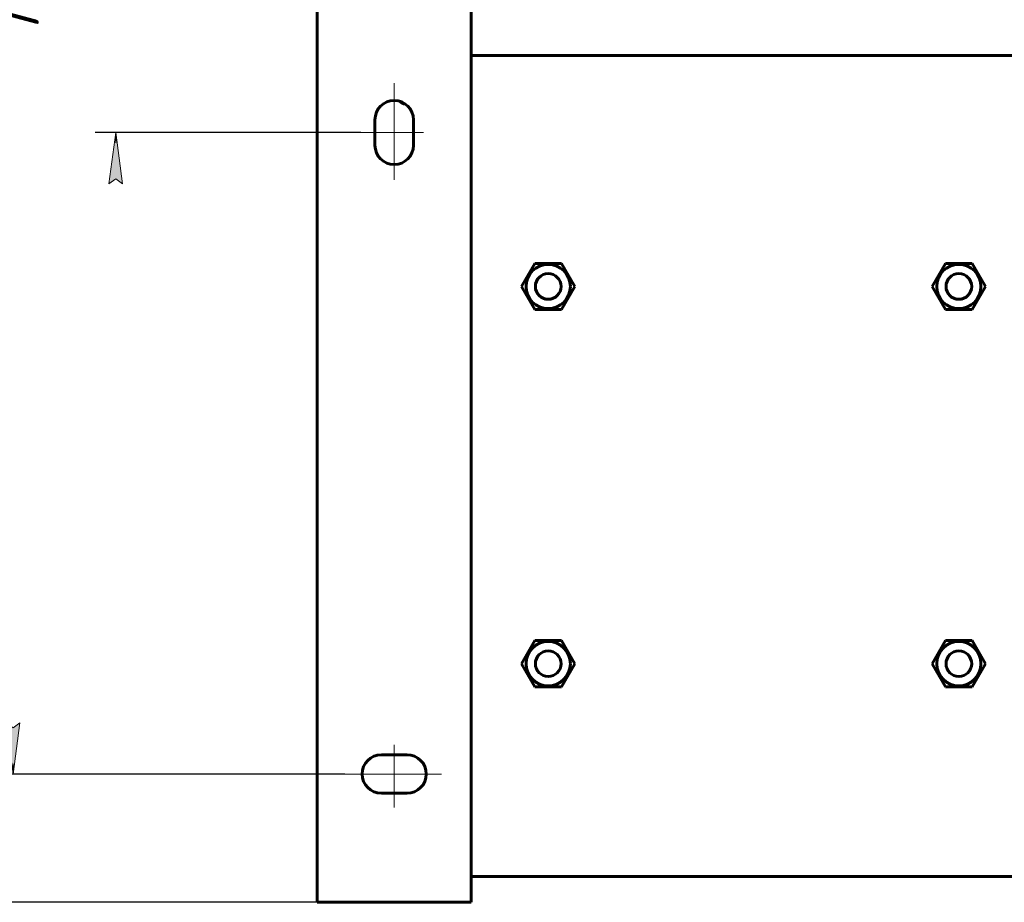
# Model space of a CAD drawing. Header units: millimetres. Extents: x 0 to 420, y 0 to 594.
# Tile 8 of 15: x 141 to 237, y 335 to 421. Entities that reach past the tile are written whole.
import ezdxf

# ---------------------------------------------------------------- set-up
doc = ezdxf.new("R2010")
doc.units = ezdxf.units.MM
for name, pattern in [('K5LT_AXLED', [19.5, 15, -1.5, 1.5, -1.5]), ('K5LT_BASIC', [0]), ('K5LT_THIN', [0])]:
    doc.linetypes.add(name, pattern=pattern)
doc.layers.add('Системный слой', color=7, linetype='Continuous')
doc.styles.add('KDIMTEXTSTYLE', font='GOST_AU.SHX', dxfattribs={"width": 0.96, "oblique": 15, "height": 5})
doc.dimstyles.new('KDIMSTYLE (0.25)', dxfattribs={"dimtxt": 5, "dimasz": 1, "dimexe": 2, "dimexo": 0, "dimgap": 1, "dimtad": 1, "dimlfac": 4, "dimtxsty": 'KDIMTEXTSTYLE', "dimsah": 1, "dimcen": 0, "dimdle": 1, "dimadec": 0, "dimazin": 0, "dimtfac": 0.667, "dimtmove": 0, "dimatfit": 3, "dimfxl": 1, "dimtvp": 1, "dimtolj": 1, "dimtzin": 0, "dimarcsym": 0})

# ---------------------------------------------------------------- blocks, each defined once
blk = doc.blocks.new('U138')
at = {"layer": 'Системный слой', "color": 150, "linetype": 'K5LT_BASIC', "lineweight": 60, "true_color": 0x0080ff}
for p, q in [((218.083, 504.493), (197.323, 504.493)), ((268.083, 504.493), (247.323, 504.493)), ((298.42, 504.493), (297.323, 504.493)), ((301.502, 504.493), (301.42, 504.493)), ((301.569, 504.493), (301.502, 504.493)), ((301.614, 504.493), (301.569, 504.493)), ((301.644, 504.493), (301.614, 504.493)), ((301.664, 504.493), (301.644, 504.493)), ((301.677, 504.493), (301.664, 504.493)), ((301.687, 504.493), (301.677, 504.493)), ((301.704, 504.493), (301.687, 504.493)), ((301.74, 504.493), (301.704, 504.493)), ((301.81, 504.493), (301.74, 504.493)), ((301.949, 504.493), (301.81, 504.493)), ((302.107, 504.493), (301.949, 504.493)), ((302.183, 504.493), (302.107, 504.493)), ((302.219, 504.493), (302.183, 504.493)), ((302.237, 504.493), (302.219, 504.493)), ((302.403, 504.489), (302.237, 504.493)), ((302.661, 504.458), (302.403, 504.489)), ((302.854, 504.412), (302.661, 504.458)), ((302.983, 504.37), (302.854, 504.412)), ((303.048, 504.345), (302.983, 504.37)), ((303.081, 504.332), (303.048, 504.345)), ((303.097, 504.325), (303.081, 504.332)), ((303.393, 504.178), (303.097, 504.325)), ((303.628, 504.017), (303.393, 504.178)), ((303.738, 503.926), (303.628, 504.017)), ((303.79, 503.878), (303.738, 503.926)), ((303.816, 503.853), (303.79, 503.878)), ((303.829, 503.841), (303.816, 503.853)), ((304.046, 503.591), (303.829, 503.841)), ((304.202, 503.352), (304.046, 503.591)), ((304.268, 503.226), (304.202, 503.352)), ((304.298, 503.162), (304.268, 503.226)), ((304.313, 503.129), (304.298, 503.162)), ((304.319, 503.113), (304.313, 503.129)), ((304.386, 502.938), (304.319, 503.113)), ((304.447, 502.721), (304.386, 502.938)), ((304.482, 502.493), (304.447, 502.721)), ((304.491, 502.369), (304.482, 502.493)), ((304.494, 502.304), (304.491, 502.369)), ((304.494, 502.271), (304.494, 502.304)), ((304.494, 502.254), (304.494, 502.271)), ((304.494, 502.13), (304.494, 502.254)), ((304.494, 502), (304.494, 502.13)), ((304.494, 501.91), (304.494, 502)), ((304.494, 501.849), (304.494, 501.91)), ((304.494, 501.808), (304.494, 501.849)), ((304.494, 501.781), (304.494, 501.808)), ((304.494, 501.762), (304.494, 501.781)), ((304.494, 501.75), (304.494, 501.762)), ((304.494, 501.741), (304.494, 501.75)), ((304.494, 501.724), (304.494, 501.741)), ((304.494, 501.69), (304.494, 501.724)), ((304.494, 501.622), (304.494, 501.69)), ((304.494, 501.488), (304.494, 501.622)), ((304.494, 501.291), (304.494, 501.488)), ((304.494, 498.047), (304.494, 501.291)), ((304.494, 402.353), (304.494, 430.69))]:
    blk.add_line(p, q, dxfattribs=at)
blk = doc.blocks.new('KDIMARROW_01')
at = {"layer": 'Системный слой'}
blk.add_hatch(color=0, dxfattribs=at).paths.add_polyline_path([(0, 0), (-5, 0.658), (-4.5, 0), (-5, -0.658)])
at = {"layer": 'Системный слой', "color": 0, "linetype": 'K5LT_THIN', "lineweight": 18}
for p, q in [((-4.5, 0), (-5, 0.658)), ((-5, 0.658), (0, 0)), ((0, 0), (-5, -0.658)), ((-5, -0.658), (-4.5, 0)), ((0, 0), (-1, 0))]:
    blk.add_line(p, q, dxfattribs=at)

msp = doc.modelspace()

# ---------------------------------------------------------------- linework, layer by layer
at = {"layer": 'Системный слой', "color": 150, "linetype": 'K5LT_BASIC', "lineweight": 60, "true_color": 0x0080ff}
for p, q in [((170.203, 335.3684), (170.203, 505.3684)), ((185.203, 335.3684), (185.203, 505.3684)), ((185.203, 417.8684), (280.203, 417.8684)), ((175.828, 411.6184), (175.828, 409.1184)), ((179.578, 409.1184), (179.578, 411.6184)), ((191.4039, 397.6184), (190.1049, 395.3684)), ((194.002, 397.6184), (191.4039, 397.6184)), ((195.301, 395.3684), (194.002, 397.6184)), ((231.4039, 397.6184), (230.1049, 395.3684)), ((234.002, 397.6184), (231.4039, 397.6184)), ((235.301, 395.3684), (234.002, 397.6184)), ((190.1049, 395.3684), (191.4039, 393.1184)), ((194.002, 393.1184), (195.301, 395.3684)), ((230.1049, 395.3684), (231.4039, 393.1184)), ((234.002, 393.1184), (235.301, 395.3684)), ((191.4039, 393.1184), (194.002, 393.1184)), ((231.4039, 393.1184), (234.002, 393.1184)), ((191.4039, 360.8684), (190.1049, 358.6184)), ((194.002, 360.8684), (191.4039, 360.8684)), ((195.301, 358.6184), (194.002, 360.8684)), ((231.4039, 360.8684), (230.1049, 358.6184)), ((234.002, 360.8684), (231.4039, 360.8684)), ((235.301, 358.6184), (234.002, 360.8684)), ((190.1049, 358.6184), (191.4039, 356.3684)), ((194.002, 356.3684), (195.301, 358.6184)), ((230.1049, 358.6184), (231.4039, 356.3684)), ((234.002, 356.3684), (235.301, 358.6184)), ((191.4039, 356.3684), (194.002, 356.3684)), ((231.4039, 356.3684), (234.002, 356.3684)), ((178.953, 349.7434), (176.453, 349.7434)), ((176.453, 345.9934), (178.953, 345.9934)), ((280.203, 337.8684), (185.203, 337.8684)), ((185.203, 335.3684), (170.203, 335.3684))]:
    msp.add_line(p, q, dxfattribs=at)
at = {"layer": 'Системный слой', "color": 30, "linetype": 'K5LT_AXLED', "lineweight": 18, "true_color": 0xff8000}
for p, q in [((177.703, 415.1647), (177.703, 405.7747)), ((174.4527, 410.3684), (180.543, 410.3684)), ((177.703, 344.6181), (177.703, 350.7084)), ((172.9066, 347.8684), (182.2966, 347.8684))]:
    msp.add_line(p, q, dxfattribs=at)
at = {"layer": 'Системный слой', "color": 150, "linetype": 'K5LT_BASIC', "lineweight": 60, "true_color": 0x0080ff}
for centre, radius in [((192.703, 395.3684), 2.1562), ((232.703, 395.3684), 2.1562), ((192.703, 395.3684), 1.25), ((232.703, 395.3684), 1.25), ((192.703, 358.6184), 2.1562), ((232.703, 358.6184), 2.1562), ((192.703, 358.6184), 1.25), ((232.703, 358.6184), 1.25)]:
    msp.add_circle(centre, radius, dxfattribs=at)
for centre, radius, start, end in [((177.703, 411.6184), 1.875, 0, 180), ((178.953, 414.1184), 1, 224.792852, 262.077046), ((177.703, 409.1184), 1.875, 180, 0), ((176.453, 347.8684), 1.875, 90, 270), ((178.953, 347.8684), 1.875, 270, 90)]:
    msp.add_arc(centre, radius, start, end, dxfattribs=at)

# ---------------------------------------------------------------- block references
at = {"layer": 'Системный слой'}
msp.add_blockref('U138', (0, 0), dxfattribs=at)

# ---------------------------------------------------------------- dimensions: what is measured, and where the dimension line sits
at = {"layer": 'Системный слой', "color": 7}
for base, p1, p2, location, text in [((130.578, 335.3684), (187.3526, 506.3684), (170.203, 335.3684), (130.578, 420.8684), '\\H5.0;\\W0.965;\\Q15;\\H5.0;\\W0.965;\\Q15;\\Q15;Г'), ((140.578, 497.8684), (172.9066, 347.8684), (174.4527, 497.8684), (140.578, 422.8684), '\\H5.0;\\W0.965;\\Q15;\\H5.0;\\W0.965;\\Q15;\\Q15;Г1\\L\\Q15;'), ((150.578, 410.3684), (174.4527, 497.8684), (174.4527, 410.3684), (150.578, 454.1184), '\\H5.0;\\W0.965;\\Q15;\\H5.0;\\W0.965;\\Q15;\\Q15;Г2')]:
    msp.add_linear_dim(base=base, p1=p1, p2=p2, angle=90, location=location, text=text, dimstyle='KDIMSTYLE (0.25)', override={"dimexo": 0, "dimblk1": 'KDIMARROW_01', "dimblk2": 'KDIMARROW_01', "dimse1": 0, "dimse2": 0, "dimclrt": 7, "dimtolj": 1}, dxfattribs=at).render()

doc.saveas('drawing.dxf')
